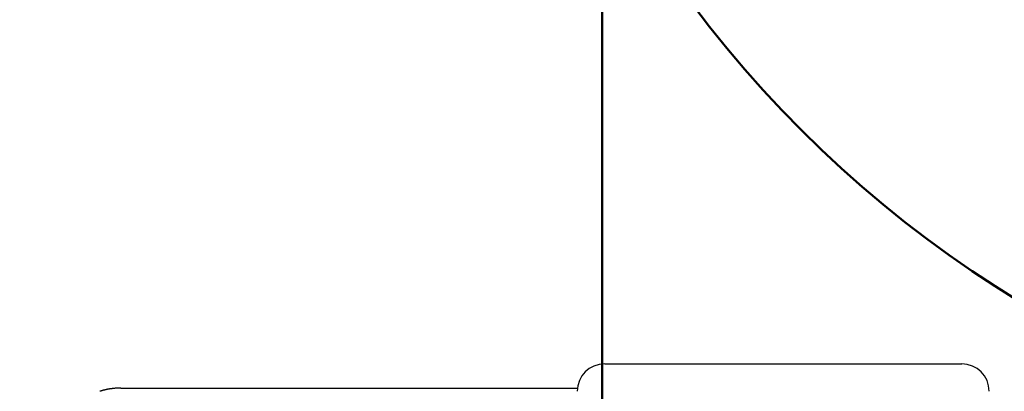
# Model space of a CAD drawing. Header units: metres. Extents: x -1 to 430, y -6 to 31.
# Tile 136 of 169: x 420.144 to 420.861, y 15.64 to 15.911. Entities that reach past the tile are written whole.
import ezdxf

# ---------------------------------------------------------------- set-up
doc = ezdxf.new("R2010")
doc.units = ezdxf.units.M
doc.linetypes.add('CONTINUA', pattern=[0])
for name, color, linetype, lineweight in [('3D P1 MURS NOUS', 7, 'CONTINUA', 25), ('P4 MOBLES', 7, 'CONTINUA', 25), ('PA MOBLES', 7, 'CONTINUA', 25)]:
    doc.layers.add(name, color=color, linetype=linetype, lineweight=lineweight)

# ---------------------------------------------------------------- blocks, each defined once
blk = doc.blocks.new('OBJETO_COMPLEJO_112')
at = {"layer": 'P4 MOBLES', "color": 202, "linetype": 'CONTINUA', "lineweight": 50, "transparency": 33554687}
blk.add_lwpolyline([(420.56787, 16.11953), (419.16669, 16.11953), (419.16669, 15.31946), (420.56787, 15.31946), (420.56787, 16.11953)], close=True, dxfattribs=at)

msp = doc.modelspace()

# ---------------------------------------------------------------- linework, layer by layer
at = {"layer": '3D P1 MURS NOUS', "color": 4, "linetype": 'CONTINUA', "lineweight": 50, "transparency": 33554687}
msp.add_arc((421.30698, 16.42446), 0.84, 180, 270, dxfattribs=at)
at = {"layer": 'PA MOBLES', "color": 180, "transparency": 33554687}
for p, q in [((420.56976, 15.66033), (420.82976, 15.66033)), ((420.21727, 15.64268), (420.5499, 15.64268))]:
    msp.add_line(p, q, dxfattribs=at)
for points in [[(420.20535, 15.64124), (420.2051, 15.64117), (420.20485, 15.64111), (420.2046, 15.64104), (420.20435, 15.64098), (420.2041, 15.64091), (420.20385, 15.64084), (420.2036, 15.64077), (420.20335, 15.6407), (420.2031, 15.64063), (420.20285, 15.64055), (420.2026, 15.64048), (420.20235, 15.6404), (420.20211, 15.64032)], [(420.21727, 15.64268), (420.21702, 15.64268), (420.21677, 15.64267), (420.21652, 15.64267), (420.21627, 15.64267), (420.21601, 15.64266), (420.21576, 15.64265), (420.2155, 15.64264), (420.21524, 15.64263), (420.21499, 15.64262), (420.21473, 15.64261), (420.21447, 15.6426), (420.2142, 15.64258), (420.21394, 15.64256), (420.21368, 15.64255), (420.21341, 15.64253), (420.21315, 15.6425), (420.21288, 15.64248), (420.21262, 15.64246), (420.21235, 15.64243), (420.21209, 15.64241), (420.21182, 15.64238), (420.21155, 15.64235), (420.21128, 15.64232), (420.21101, 15.64228), (420.21075, 15.64225), (420.21048, 15.64221), (420.21021, 15.64218), (420.20994, 15.64214), (420.20967, 15.6421), (420.2094, 15.64205), (420.20927, 15.64203), (420.20913, 15.64201), (420.20899, 15.64199), (420.20886, 15.64196), (420.20872, 15.64194), (420.20858, 15.64192), (420.20845, 15.64189), (420.20831, 15.64187), (420.20818, 15.64184), (420.20804, 15.64182), (420.2079, 15.64179), (420.20777, 15.64177), (420.20763, 15.64174), (420.2075, 15.64171), (420.20736, 15.64169), (420.20723, 15.64166), (420.20709, 15.64163), (420.20696, 15.6416), (420.20682, 15.64157), (420.20669, 15.64154), (420.20655, 15.64151), (420.20642, 15.64149), (420.20628, 15.64146), (420.20615, 15.64142), (420.20602, 15.64139), (420.20588, 15.64136), (420.20575, 15.64133), (420.20562, 15.6413), (420.20548, 15.64127), (420.20535, 15.64124)]]:
    msp.add_lwpolyline(points, dxfattribs=at)
for centre, start, end in [((420.56976, 15.64033), 90, 180), ((420.82976, 15.64033), 0, 90)]:
    msp.add_arc(centre, 0.02, start, end, dxfattribs=at)

# ---------------------------------------------------------------- block references
at = {"layer": 'P4 MOBLES', "color": 202, "linetype": 'CONTINUA', "lineweight": 50, "transparency": 33554687}
msp.add_blockref('OBJETO_COMPLEJO_112', (0, 0), dxfattribs=at)

doc.saveas('drawing.dxf')
